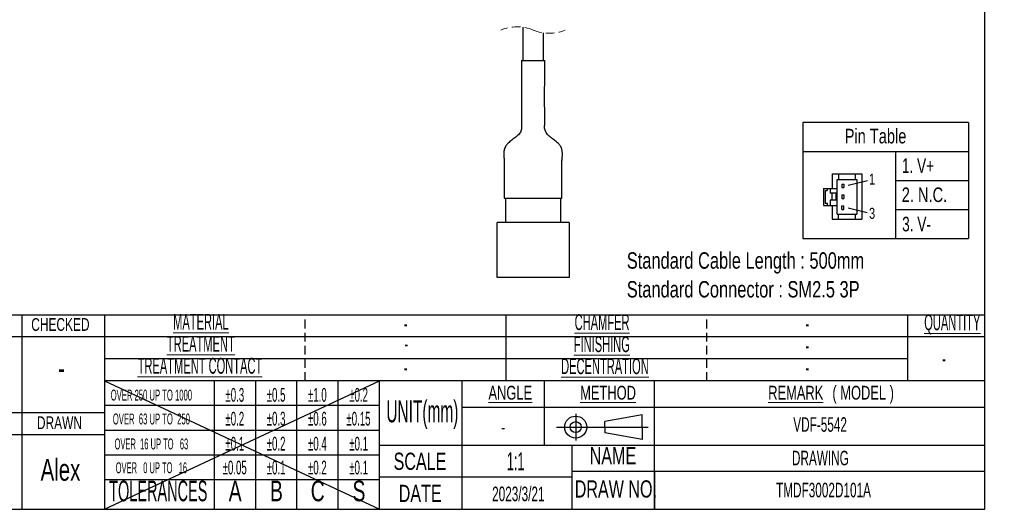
# Model space of a CAD drawing. Header units: millimetres. Extents: x 6 to 294, y 6 to 202.
# Tile 2 of 5: x 151 to 294, y 6 to 78. Entities that reach past the tile are written whole.
import ezdxf

# ---------------------------------------------------------------- set-up
doc = ezdxf.new("R2010")
doc.units = ezdxf.units.MM
doc.linetypes.add('HIDDEN', pattern=[1.905, 1.27, -0.635])
doc.styles.add('SLDTEXTSTYLE0', font='TXT', dxfattribs={"width": 0.75})
doc.styles.add('SLDTEXTSTYLE1', font='TXT', dxfattribs={"width": 0.7})
doc.styles.add('SLDTEXTSTYLE2', font='TXT', dxfattribs={"width": 0.605})
doc.styles.add('SLDTEXTSTYLE3', font='TXT', dxfattribs={"width": 0.525})
doc.styles.add('SLDTEXTSTYLE4', font='TXT', dxfattribs={"width": 0.515789})
doc.styles.add('SLDTEXTSTYLE5', font='TXT', dxfattribs={"width": 0.514474})

# ---------------------------------------------------------------- blocks, each defined once
blk = doc.blocks.new('SW_NOTE_0')
at = {"color": 0, "linetype": 'Continuous', "lineweight": 0, "char_height": 2.3813, "attachment_point": 1, "style": 'SLDTEXTSTYLE0'}
for s, insert in [('Standard Cable Length : 500mm', (0, 3.07)), ('Standard Connector : SM2.5 3P', (0, -1.11))]:
    blk.add_mtext(s, dxfattribs=dict(at, insert=insert))
blk = doc.blocks.new('SW_NOTE_2')
at = {"color": 0, "linetype": 'Continuous', "lineweight": 0, "char_height": 2, "attachment_point": 2, "style": 'SLDTEXTSTYLE1'}
for s, insert in [('\\LREMARK', (4.5, 2.58)), ('( MODEL )', (14.3, 2.58))]:
    blk.add_mtext(s, dxfattribs=dict(at, insert=insert))

msp = doc.modelspace()

# ---------------------------------------------------------------- linework, layer by layer
at = {"color": 7, "linetype": 'Continuous', "lineweight": 25}
for p, q in [((291.14, 6.45), (291.14, 199.04)), ((223.97, 76.49), (223.97, 71.67)), ((226.97, 71.67), (226.97, 75.67)), ((223.77, 71.67), (227.17, 71.67)), ((288.79, 62.64), (264.68, 62.64)), ((264.68, 62.64), (264.68, 45.8)), ((288.79, 62.64), (288.79, 45.8)), ((264.68, 58.43), (288.79, 58.43)), ((278.14, 58.43), (278.14, 45.8)), ((268.95, 55.18), (273.28, 55.18)), ((268.95, 55.18), (268.95, 53.08)), ((269.87, 55.18), (269.87, 54.37)), ((272.32, 54.37), (272.32, 55.18)), ((273.28, 55.18), (273.28, 48.6)), ((267.7, 53.08), (269.68, 53.08)), ((267.7, 53.08), (267.7, 50.61)), ((268.22, 53.08), (268.22, 52.78)), ((268.66, 53.08), (268.66, 52.4)), ((269.68, 54.37), (272.53, 54.37)), ((269.68, 49.33), (269.68, 54.37)), ((270.34, 53.71), (270.34, 53.19)), ((270.34, 53.71), (270.65, 53.71)), ((270.34, 53.19), (270.65, 53.19)), ((270.65, 53.71), (270.65, 53.19)), ((271.28, 53.52), (274.07, 54.22)), ((272.53, 54.37), (272.53, 49.33)), ((278.14, 54.22), (288.79, 54.22)), ((221.27, 51.67), (221.77, 51.67)), ((221.47, 51.67), (221.47, 48.12)), ((221.77, 51.67), (229.17, 51.67)), ((229.17, 51.67), (229.67, 51.67)), ((229.47, 51.67), (229.47, 48.12)), ((267.92, 52.78), (267.92, 50.92)), ((267.92, 52.78), (268.22, 52.78)), ((269.68, 52.4), (268.66, 52.4)), ((268.89, 52.4), (268.89, 51.38)), ((269.47, 52.4), (269.47, 51.38)), ((270.34, 52.14), (270.34, 51.62)), ((270.34, 52.14), (270.65, 52.14)), ((270.34, 51.62), (270.65, 51.62)), ((270.65, 52.14), (270.65, 51.62)), ((267.7, 50.61), (269.68, 50.61)), ((267.92, 50.92), (268.22, 50.92)), ((268.22, 50.92), (268.22, 50.61)), ((269.68, 51.38), (268.66, 51.38)), ((268.66, 51.38), (268.66, 50.61)), ((268.94, 50.61), (268.94, 48.6)), ((270.34, 50.54), (270.65, 50.54)), ((270.34, 50.01), (270.34, 50.54)), ((270.65, 50.01), (270.65, 50.54)), ((271.28, 50.25), (274.06, 49.56)), ((269.68, 49.33), (272.53, 49.33)), ((269.87, 48.6), (269.87, 49.33)), ((270.34, 50.01), (270.65, 50.01)), ((272.32, 48.6), (272.32, 49.33)), ((278.14, 50.01), (288.79, 50.01)), ((220.22, 40.12), (220.22, 48.12)), ((230.72, 48.12), (220.22, 48.12)), ((230.72, 48.12), (230.72, 40.12)), ((268.94, 48.6), (273.28, 48.6)), ((264.68, 45.8), (288.79, 45.8)), ((230.72, 40.12), (220.22, 40.12)), ((139.14, 34.72), (291.14, 34.72)), ((151.14, 34.72), (151.14, 6.45)), ((163.14, 34.72), (163.14, 6.45)), ((221.54, 25.12), (221.54, 34.72)), ((279.94, 25.12), (279.94, 34.72)), ((291.14, 31.52), (139.14, 31.52)), ((279.94, 28.32), (163.14, 28.32)), ((291.14, 25.12), (163.14, 25.12)), ((163.14, 25.12), (203.14, 6.45)), ((163.14, 6.45), (203.14, 25.12)), ((179.14, 6.45), (179.14, 25.12)), ((185.14, 6.45), (185.14, 25.12)), ((191.14, 6.45), (191.14, 25.12)), ((197.14, 6.45), (197.14, 25.12)), ((203.14, 6.45), (203.14, 25.12)), ((215.14, 15.79), (215.14, 25.12)), ((227.14, 15.79), (227.14, 25.12)), ((243.14, 6.45), (243.14, 25.12)), ((203.14, 21.52), (163.14, 21.52)), ((163.14, 20.45), (139.14, 20.45)), ((291.14, 21.25), (215.14, 21.25)), ((231.66, 20.31), (231.66, 16.47)), ((241.35, 20.17), (235.92, 19.21)), ((241.35, 18.39), (241.35, 20.17)), ((235.92, 18.39), (235.92, 19.21)), ((163.14, 17.25), (139.14, 17.25)), ((203.14, 17.92), (163.14, 17.92)), ((228.88, 18.39), (242.21, 18.39)), ((235.92, 18.39), (235.92, 17.58)), ((241.35, 16.61), (235.92, 17.58)), ((241.35, 18.39), (241.35, 16.61)), ((203.14, 15.79), (291.14, 15.79)), ((215.14, 6.45), (215.14, 15.79)), ((231.14, 6.45), (231.14, 15.79)), ((203.14, 14.32), (163.14, 14.32)), ((291.14, 11.92), (231.14, 11.92)), ((243.14, 11.92), (243.14, 6.45)), ((203.14, 10.72), (163.14, 10.72)), ((231.14, 11.12), (203.14, 11.12)), ((5.9, 6.45), (291.14, 6.45))]:
    msp.add_line(p, q, dxfattribs=at)
at = {"color": 7, "linetype": 'HIDDEN', "lineweight": 25}
for p, q in [((192.34, 25.12), (192.34, 34.72)), ((250.74, 25.12), (250.74, 34.72))]:
    msp.add_line(p, q, dxfattribs=at)
at = {"color": 7, "linetype": 'Continuous', "lineweight": 25}
for radius in [1.6, 0.8]:
    msp.add_circle((231.66, 18.39), radius, dxfattribs=at)
at = {"color": 7, "linetype": 'HIDDEN', "lineweight": 18}
for centre, start, end in [((223.13, 70.47), 67.3801, 112.6199), ((227.81, 81.69), 247.3801, 292.6199)]:
    msp.add_arc(centre, 6.08, start, end, dxfattribs=at)
at = {"color": 7, "linetype": 'Continuous', "lineweight": 25}
msp.add_arc((233.78, 56.9), 4.12, 174.8986, 177.0137, dxfattribs=at)
for points, knots in [([(223.77, 71.67), (223.77, 70.87), (223.78, 69.39), (223.8, 67.39), (223.8, 65.89), (223.79, 64.83), (223.78, 64.12), (223.77, 63.54), (223.76, 62.99), (223.78, 62.42), (223.82, 61.92), (223.75, 61.52), (223.58, 61.14), (223.21, 60.73), (222.66, 60.31), (222.19, 59.96), (221.86, 59.67), (221.67, 59.46), (221.53, 59.28), (221.42, 59.09), (221.33, 58.9), (221.27, 58.68), (221.22, 58.43), (221.21, 58.16), (221.21, 57.91), (221.22, 57.74), (221.23, 57.59), (221.24, 57.49), (221.25, 57.4), (221.26, 57.3), (221.27, 57.2), (221.27, 57.12), (221.28, 57.02), (221.28, 56.91), (221.27, 56.78), (221.27, 56.67), (221.27, 56.59), (221.27, 56.43), (221.27, 56.2), (221.27, 55.93), (221.27, 55.71), (221.27, 55.53), (221.27, 55.37), (221.27, 55.15), (221.27, 54.84), (221.27, 54.35), (221.27, 53.65), (221.27, 52.73), (221.27, 52.04), (221.27, 51.67)], [0, 0, 0, 0, 0.115131, 0.210572, 0.285971, 0.329383, 0.361622, 0.386949, 0.41282, 0.440029, 0.468963, 0.483268, 0.497605, 0.527769, 0.561157, 0.596134, 0.611433, 0.62452, 0.635497, 0.644472, 0.656531, 0.664662, 0.676736, 0.693147, 0.702719, 0.712827, 0.717958, 0.723041, 0.727585, 0.73139, 0.737029, 0.741642, 0.743642, 0.750689, 0.757435, 0.762429, 0.765537, 0.769066, 0.785065, 0.798394, 0.808799, 0.816721, 0.822809, 0.832617, 0.847533, 0.867623, 0.902544, 0.946759, 1, 1, 1, 1]), ([(229.67, 56.74), (229.67, 56.82), (229.66, 57), (229.68, 57.27), (229.7, 57.52), (229.72, 57.71), (229.72, 57.82), (229.73, 57.91), (229.73, 58.04), (229.73, 58.23), (229.71, 58.46), (229.68, 58.66), (229.63, 58.81), (229.6, 58.92), (229.55, 59.01), (229.51, 59.11), (229.45, 59.22), (229.36, 59.34), (229.26, 59.47), (229.05, 59.7), (228.68, 60.02), (228.18, 60.38), (227.66, 60.79), (227.29, 61.23), (227.13, 61.78), (227.15, 62.29), (227.19, 62.96), (227.17, 63.78), (227.15, 64.84), (227.14, 66.16), (227.15, 67.76), (227.16, 69.62), (227.17, 70.96), (227.17, 71.67)], [0, 0, 0, 0, 0.016362, 0.032148, 0.052166, 0.062836, 0.068176, 0.073469, 0.078687, 0.093379, 0.109792, 0.122333, 0.131187, 0.138632, 0.144027, 0.150645, 0.158479, 0.167546, 0.177882, 0.189536, 0.227332, 0.268627, 0.305684, 0.352547, 0.37427, 0.411264, 0.448525, 0.499531, 0.565367, 0.648345, 0.748563, 0.865923, 1, 1, 1, 1]), ([(229.67, 51.67), (229.67, 52.09), (229.67, 52.85), (229.67, 53.86), (229.67, 54.62), (229.67, 55.12), (229.67, 55.41), (229.67, 55.6), (229.67, 55.78), (229.67, 56.02), (229.67, 56.31), (229.67, 56.58), (229.67, 56.78), (229.67, 56.88), (229.67, 56.92)], [0, 0, 0, 0, 0.241173, 0.434273, 0.578103, 0.673038, 0.721042, 0.744763, 0.778728, 0.823471, 0.88137, 0.947297, 0.975665, 1, 1, 1, 1])]:
    msp.add_open_spline(points, degree=3, knots=knots, dxfattribs=at)

# ---------------------------------------------------------------- block references
at = {"color": 7, "linetype": 'Continuous', "lineweight": 0}
for name, p in [('SW_NOTE_0', (239.09, 40.72)), ('SW_NOTE_2', (259.16, 21.81))]:
    msp.add_blockref(name, p, dxfattribs=at)

# ---------------------------------------------------------------- texts
for s, insert, char_height, attachment_point, style in [('Pin Table', (270.77, 61.73), 2.117, 1, 'SLDTEXTSTYLE0'), ('1. V+', (279.09, 57.42), 2.117, 1, 'SLDTEXTSTYLE1'), ('1', (274.31, 55.21), 1.59, 1, 'SLDTEXTSTYLE0'), ('2. N.C.', (279.07, 53.21), 2.117, 1, 'SLDTEXTSTYLE0'), ('3', (274.31, 50.25), 1.59, 1, 'SLDTEXTSTYLE0'), ('3. V-', (279.13, 48.95), 2.117, 1, 'SLDTEXTSTYLE1'), ('\\LMATERIAL', (177.17, 34.85), 2.3, 2, 'SLDTEXTSTYLE3'), ('\\LCHAMFER', (235.5, 34.79), 2.3, 2, 'SLDTEXTSTYLE3'), ('\\LQUANTITY', (286.42, 34.77), 2.3, 2, 'SLDTEXTSTYLE3'), ('CHECKED', (156.74, 34.23), 1.852, 2, 'SLDTEXTSTYLE1'), ('-', (206.95, 34.59), 2.3, 2, 'SLDTEXTSTYLE3'), ('-', (265.35, 34.59), 2.3, 2, 'SLDTEXTSTYLE3'), ('\\LTREATMENT', (177.16, 31.65), 2.3, 2, 'SLDTEXTSTYLE3'), ('\\LFINISHING', (235.46, 31.59), 2.3, 2, 'SLDTEXTSTYLE3'), ('-', (207.02, 31.65), 2.3, 2, 'SLDTEXTSTYLE3'), ('-', (265.35, 31.39), 2.3, 2, 'SLDTEXTSTYLE3'), ('\\LTREATMENT CONTACT', (177.03, 28.45), 2.3, 2, 'SLDTEXTSTYLE3'), ('\\LDECENTRATION', (235.91, 28.39), 2.3, 2, 'SLDTEXTSTYLE3'), ('-', (285.2, 29.51), 2.3, 2, 'SLDTEXTSTYLE3'), ('-', (156.92, 28.55), 3.17, 2, 'SLDTEXTSTYLE1'), ('-', (206.95, 28.19), 2.3, 2, 'SLDTEXTSTYLE3'), ('-', (265.35, 28.19), 2.3, 2, 'SLDTEXTSTYLE3'), ('\\LANGLE', (222.15, 24.39), 2, 2, 'SLDTEXTSTYLE1'), ('\\LMETHOD', (236.37, 24.39), 2, 2, 'SLDTEXTSTYLE1'), ('OVER 250 UP TO 1000', (169.97, 23.84), 1.5875, 2, 'SLDTEXTSTYLE3'), ('±0.3', (182.1, 24.08), 2, 2, 'SLDTEXTSTYLE3'), ('±0.5', (188.1, 24.08), 2, 2, 'SLDTEXTSTYLE3'), ('±1.0', (194.1, 24.08), 2, 2, 'SLDTEXTSTYLE3'), ('±0.2', (200.1, 24.08), 2, 2, 'SLDTEXTSTYLE3'), ('UNIT(mm)', (209.37, 22.28), 3.2, 2, 'SLDTEXTSTYLE3'), ('OVER  63 UP TO  250', (169.97, 20.37), 1.5875, 2, 'SLDTEXTSTYLE3'), ('±0.2', (182.1, 20.62), 2, 2, 'SLDTEXTSTYLE3'), ('±0.3', (188.1, 20.62), 2, 2, 'SLDTEXTSTYLE3'), ('±0.6', (194.1, 20.62), 2, 2, 'SLDTEXTSTYLE3'), ('±0.15', (200.08, 20.62), 2, 2, 'SLDTEXTSTYLE3'), ('DRAWN', (156.6, 19.95), 1.852, 2, 'SLDTEXTSTYLE1'), ('VDF-5542', (267.2, 19.83), 2.117, 2, 'SLDTEXTSTYLE2'), ('±0.1', (182.1, 16.99), 2, 2, 'SLDTEXTSTYLE3'), ('±0.2', (188.1, 16.99), 2, 2, 'SLDTEXTSTYLE3'), ('±0.4', (194.1, 16.99), 2, 2, 'SLDTEXTSTYLE3'), ('±0.1', (200.1, 16.99), 2, 2, 'SLDTEXTSTYLE3'), ('-', (221.12, 19.39), 2, 2, 'SLDTEXTSTYLE1'), ('OVER  16 UP TO   63', (169.97, 16.74), 1.5875, 2, 'SLDTEXTSTYLE4'), ('SCALE', (209.02, 14.68), 2.5, 2, 'SLDTEXTSTYLE1'), ('1:1', (222.94, 14.75), 2.646, 2, 'SLDTEXTSTYLE3'), ('NAME', (237.08, 15.49), 2.5, 2, 'SLDTEXTSTYLE1'), ('DRAWING', (267.24, 14.96), 2.117, 2, 'SLDTEXTSTYLE2'), ('Alex', (156.75, 13.78), 3.175, 2, 'SLDTEXTSTYLE1'), ('OVER   0 UP TO   16', (169.97, 13.28), 1.5875, 2, 'SLDTEXTSTYLE5'), ('±0.05', (182.08, 13.52), 2, 2, 'SLDTEXTSTYLE3'), ('±0.1', (188.1, 13.52), 2, 2, 'SLDTEXTSTYLE3'), ('±0.2', (194.1, 13.52), 2, 2, 'SLDTEXTSTYLE3'), ('±0.1', (200.1, 13.52), 2, 2, 'SLDTEXTSTYLE3'), ('TOLERANCES', (170.97, 10.62), 3, 2, 'SLDTEXTSTYLE3'), ('A', (182.15, 10.62), 3, 2, 'SLDTEXTSTYLE1'), ('B', (188.15, 10.62), 3, 2, 'SLDTEXTSTYLE1'), ('C', (194.15, 10.62), 3, 2, 'SLDTEXTSTYLE1'), ('S', (200.15, 10.62), 3, 2, 'SLDTEXTSTYLE1'), ('DRAW NO.', (237.5, 10.66), 2.5, 2, 'SLDTEXTSTYLE1'), ('TMDF3002D101A', (267.69, 10.31), 2.1167, 2, 'SLDTEXTSTYLE2'), ('DATE', (209.05, 10.01), 2.5, 2, 'SLDTEXTSTYLE1'), ('2023/3/21', (223.32, 9.75), 2.117, 2, 'SLDTEXTSTYLE2')]:
    msp.add_mtext(s, dxfattribs=dict(at, insert=insert, char_height=char_height, attachment_point=attachment_point, style=style))

doc.saveas('drawing.dxf')
